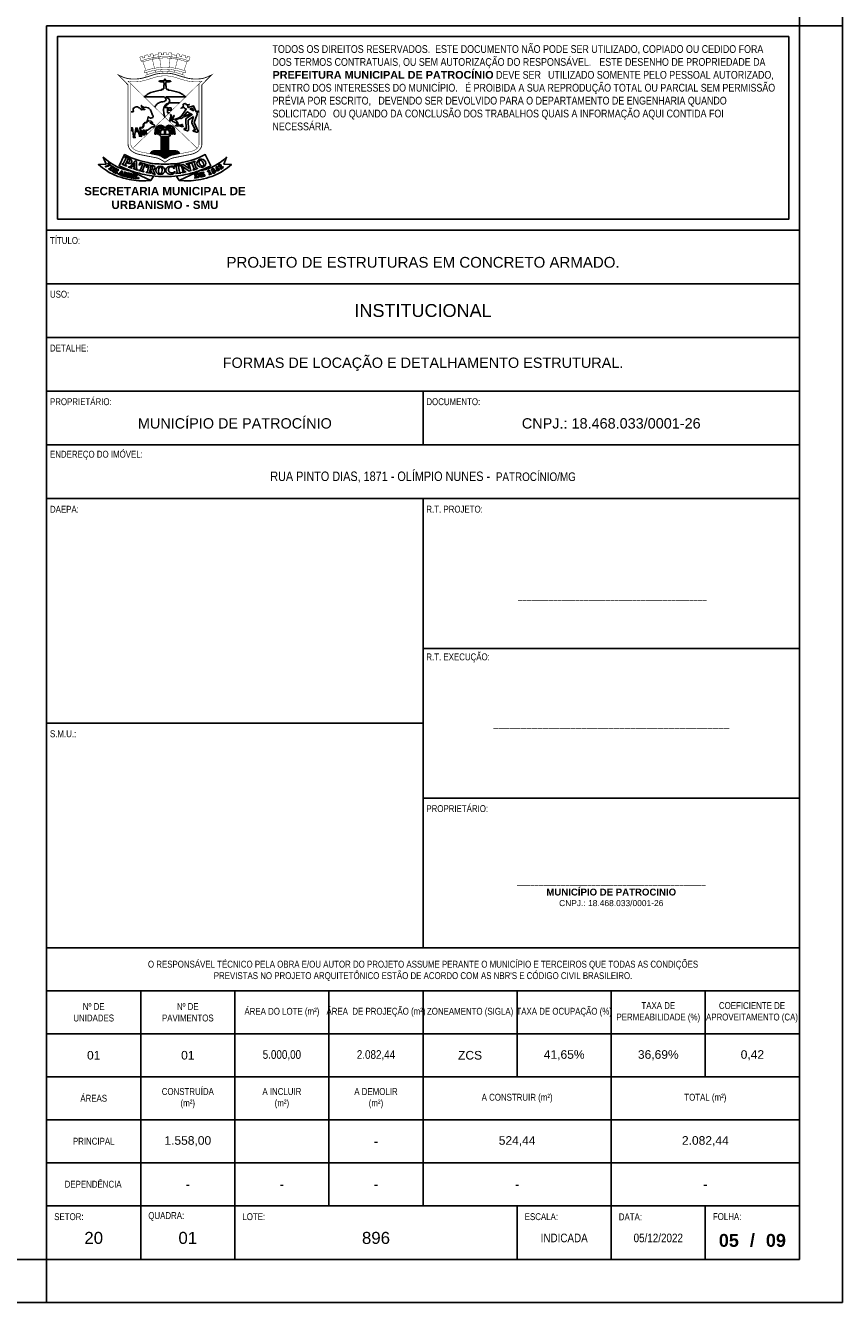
# Model space of a CAD drawing. Header units: millimetres. Extents: x -80 to 444, y 0 to 170.
# Tile 13 of 133: x 65 to 84, y 0 to 30. Entities that reach past the tile are written whole.
import ezdxf

# ---------------------------------------------------------------- set-up
doc = ezdxf.new("R2010")
doc.units = ezdxf.units.MM
doc.styles.add('FORMATO', font='technic_.ttf')
doc.styles.add('R060E100', font='technic_.ttf', dxfattribs={"height": 16})
doc.styles.get("Standard").update_dxf_attribs({"font": 'arial.ttf'})

msp = doc.modelspace()

# ---------------------------------------------------------------- linework, layer by layer
at = {"color": 1}
for p, q in [((83.1, 29.7), (84.1, 29.7)), ((65.6, 0), (65.6, 1))]:
    msp.add_line(p, q, dxfattribs=at)
at = {"color": 6}
for p, q in [((74.35, 21.2), (74.35, 19.95)), ((74.35, 8.25), (74.35, 18.7)), ((74.35, 13.475), (65.6, 13.475)), ((78.725, 1), (78.725, 2.25))]:
    msp.add_line(p, q, dxfattribs=at)
at = {"color": 2}
for points in [[(0, 59.4), (0, 0), (84.1, 0), (84.1, 59.4)], [(65.85, 25.2), (82.85, 25.2), (82.85, 29.45), (65.85, 29.45)]]:
    msp.add_lwpolyline(points, close=True, dxfattribs=at)
at = {"color": 6}
for points in [[(2.5, 58.4), (2.5, 1), (83.1, 1), (83.1, 58.4)], [(65.6, 1), (65.6, 29.7), (83.1, 29.7), (83.1, 1)]]:
    msp.add_lwpolyline(points, close=True, dxfattribs=at)
at = {"color": 1, "const_width": 0.00979}
for points in [[(67.907, 28.6657), (67.8367, 28.8638), (67.7924, 28.8848), (67.7641, 28.9712, -0.0101119), (67.8249, 28.9926), (67.8381, 28.9495), (67.8811, 28.9628), (67.8681, 29.0061, -0.0135349), (67.9514, 29.0285), (67.9633, 28.9833), (68.012, 28.9951), (67.9998, 29.0394, -0.0105173), (68.0657, 29.0516), (68.0766, 29.0173), (68.0931, 28.9647), (68.0579, 28.9226), (68.1071, 28.7142)], [(68.9076, 28.8848, 0.0825429), (68.35, 28.9892, 0.0825429), (67.7924, 28.8848)], [(68.8633, 28.8638, 0.0722397), (68.35, 28.9565, 0.0722397), (67.8367, 28.8638)], [(68.19, 29.0257, 0.0704916), (68.0784, 29.0115)], [(68.2492, 28.734), (68.2309, 28.9484), (68.1898, 28.9785), (68.1902, 29.067, -0.0118928), (68.2658, 29.0715), (68.2654, 29.0233), (68.3123, 29.0238), (68.3123, 29.0725, -0.005908), (68.35, 29.0724, -0.005908), (68.3877, 29.0725), (68.3877, 29.0238), (68.4346, 29.0233), (68.4342, 29.0715, -0.0118928), (68.5098, 29.067), (68.5102, 28.9785), (68.4691, 28.9484), (68.4508, 28.734)], [(68.6216, 29.0115, 0.0704916), (68.51, 29.0257)], [(68.793, 28.6657), (68.8633, 28.8638), (68.9076, 28.8848), (68.9359, 28.9712, 0.0101119), (68.8751, 28.9926), (68.8619, 28.9495), (68.8189, 28.9628), (68.8319, 29.0061, 0.0135349), (68.7486, 29.0285), (68.7367, 28.9833), (68.688, 28.9951), (68.7002, 29.0394, 0.0105173), (68.6343, 29.0516), (68.6234, 29.0173), (68.6069, 28.9647), (68.6421, 28.9226), (68.5929, 28.7142)], [(68.7658, 28.5128, 0.565968), (68.7961, 28.5397, 0.2738554), (68.7781, 28.5602, 0.0818369), (68.35, 28.6468, 0.0818369), (67.9219, 28.5602, 0.2738554), (67.9039, 28.5397, 0.565968), (67.9342, 28.5128)]]:
    msp.add_lwpolyline(points, format="xyb", dxfattribs=at)
at = {"color": 1}
for points, const_width in [([(68.0843, 28.5604, -0.0171122), (67.8431, 28.4873, -0.0594928), (67.6765, 28.4637, -0.0110952), (67.5833, 28.4637, -0.0879771), (67.3832, 28.5038), (67.2698, 28.5546), (67.4927, 28.3273), (67.4927, 26.9445, 0.0798337), (67.5025, 26.8898, 0.1642576), (67.5923, 26.7745, 0.0972303), (67.755, 26.7076), (68.1479, 26.6297, -0.0949465), (68.2532, 26.5885), (68.35, 26.5276), (68.4468, 26.5885, -0.0949465), (68.5521, 26.6297), (68.945, 26.7076, 0.0972303), (69.1077, 26.7745, 0.1642576), (69.1975, 26.8898, 0.0798337), (69.2073, 26.9445), (69.2073, 28.3273), (69.4302, 28.5546), (69.3168, 28.5038, -0.0879771), (69.1167, 28.4637, -0.0110952), (69.0235, 28.4637, -0.0594928), (68.8569, 28.4873, -0.0171122), (68.6157, 28.5604, 0.0972383), (68.35, 28.5964, 0.0972383)], 0.0196), ([(68.1052, 28.4993, -0.0171122), (67.8597, 28.4249, -0.0594928), (67.6779, 28.3991, -0.0110952), (67.5818, 28.3991, -0.1039794), (67.4871, 28.4162), (67.5573, 28.3537), (67.5573, 26.9451, 0.0787036), (67.5635, 26.9111, 0.1642576), (67.6279, 26.8284, 0.0972303), (67.7676, 26.771), (68.1601, 26.6931, -0.0946451), (68.2876, 26.6432), (68.35, 26.6039), (68.4124, 26.6432, -0.0946451), (68.5399, 26.6931), (68.9324, 26.771, 0.0972303), (69.0721, 26.8284, 0.1642576), (69.1365, 26.9111, 0.0787036), (69.1427, 26.9451), (69.1427, 28.3537), (69.2129, 28.4162, -0.1039794), (69.1182, 28.3991, -0.0110952), (69.0221, 28.3991, -0.0594928), (68.8403, 28.4249, -0.0171122), (68.5948, 28.4993, 0.084475), (68.3516, 28.5351, 0.085264)], 0.00979), ([(67.8839, 28.6572, 0.2738554), (67.8658, 28.6366, 0.565968), (67.8961, 28.6098, -0.0759365), (68.35, 28.693, -0.0759365), (68.8039, 28.6098, 0.565968), (68.8342, 28.6366, 0.2738554), (68.8161, 28.6572, 0.0709109), (68.35, 28.7406, 0.0709109)], 0.00979)]:
    msp.add_lwpolyline(points, format="xyb", close=True, dxfattribs=dict(at, const_width=const_width))
at = {"color": 1, "const_width": 0.00979}
for points in [[(67.9418, 28.5676), (67.9235, 28.619)], [(68.1296, 28.6205), (68.1183, 28.6683)], [(68.2571, 28.6402), (68.2531, 28.687)], [(68.4429, 28.6402), (68.4469, 28.687)], [(68.5704, 28.6205), (68.5817, 28.6683)], [(68.7582, 28.5676), (68.7765, 28.619)], [(67.5573, 28.3537), (68.35, 27.575), (67.6003, 26.8513)], [(69.0997, 26.8513), (68.35, 27.575), (69.1427, 28.3537)]]:
    msp.add_lwpolyline(points, dxfattribs=at)
at = {"color": 1}
for points in [[(68.3309, 28.0463), (67.8698, 28.0468), (67.91, 28.0804, -0.0792331), (68.021, 28.1465, -0.0836903), (68.2676, 28.1997), (68.2676, 28.2215), (68.3084, 28.2215), (68.3084, 28.2364), (68.323, 28.2364)], [(68.3285, 28.335), (68.3298, 28.352, 0.1753675), (68.3255, 28.3716, -0.1525632), (68.3208, 28.4008), (68.248, 28.3962), (68.2483, 28.4064), (68.2466, 28.4072), (68.2413, 28.4061, -0.0109776), (68.2303, 28.4041, -0.2264449), (68.2245, 28.4058), (68.23, 28.4071), (68.2141, 28.4092, -0.8279357), (68.2139, 28.4132), (68.2239, 28.4166, -0.1271777), (68.2466, 28.4182), (68.248, 28.4233), (68.3379, 28.4254), (68.3387, 28.4484, -0.3094406), (68.35, 28.4638)], [(68.3715, 28.335), (68.3702, 28.352, -0.1753675), (68.3745, 28.3716, 0.1525632), (68.3792, 28.4008), (68.452, 28.3962), (68.4517, 28.4064), (68.4534, 28.4072), (68.4587, 28.4061, 0.0109776), (68.4697, 28.4041, 0.2264449), (68.4755, 28.4058), (68.47, 28.4071), (68.4859, 28.4092, 0.8279357), (68.4861, 28.4132), (68.4761, 28.4166, 0.1271777), (68.4534, 28.4182), (68.452, 28.4233), (68.3621, 28.4254), (68.3613, 28.4484, 0.3094406), (68.35, 28.4638)], [(68.3715, 28.0463), (68.8302, 28.0468), (68.79, 28.0804, 0.0792331), (68.679, 28.1465, 0.0836903), (68.4324, 28.1997), (68.4324, 28.2215), (68.3916, 28.2215), (68.3916, 28.2364), (68.377, 28.2364)], [(68.1124, 27.8085), (68.1282, 27.8354, -0.1501679), (68.2023, 27.903, -0.0699618), (68.2986, 27.9331, 0.0780417), (68.3587, 27.953, 0.3306951), (68.375, 27.986, 0.2292163), (68.3309, 28.0463)], [(68.35, 27.575), (68.3273, 27.6587, -0.1189674), (68.3235, 27.7915, -0.1256689), (68.3554, 27.8562, -0.1330422), (68.3947, 27.8829, 0.2139135), (68.4566, 27.9411, 0.2204676), (68.4551, 27.9774, 0.2068478), (68.3715, 28.0463)], [(67.5573, 27.6987), (67.584, 27.6994), (67.6141, 27.7029, 0.3498893), (67.6169, 27.7057, 0.1508016), (67.6123, 27.7298, -0.2455834), (67.612, 27.7652, -0.0958284), (67.6349, 27.7944, -0.3272035), (67.7338, 27.8026, 0.0101999), (67.7553, 27.79, -0.0739811), (67.7859, 27.7665, -0.071794), (67.8019, 27.7441), (67.8331, 27.7513), (67.8599, 27.7555, -0.1166307), (67.8842, 27.7537), (67.8599, 27.7628, -0.1539762), (67.8319, 27.7848), (67.8163, 27.8069, -0.1279971), (67.8003, 27.8499), (67.8091, 27.8365, 0.0776904), (67.8198, 27.8248, 0.0761057), (67.8532, 27.8054, 0.1372627), (67.8697, 27.8038, -0.0872321), (67.9287, 27.8037, -0.1312138), (67.9828, 27.7785, -0.1542554), (68.0308, 27.7033, 0.0252133), (68.0422, 27.6679, 0.0510708), (68.0637, 27.625, -0.0259558), (68.0682, 27.6171, 0.0209291), (68.0729, 27.6086, -0.2164991), (68.0756, 27.5865, -0.1211261), (68.0602, 27.5612, -0.3471051), (68.0433, 27.5593, 0.2647657), (68.0395, 27.5594, -0.1335941), (68.0141, 27.5538, -0.1548185), (67.9906, 27.5626, 0.0061902), (67.9615, 27.5848), (67.95, 27.5428), (67.9442, 27.5028, -0.0946831), (67.9321, 27.4675, -0.2588371), (67.9066, 27.4521, 0.3103352), (67.853, 27.4121, 0.068396), (67.8447, 27.3698, -0.2503229), (67.8234, 27.3348), (67.7683, 27.3311), (67.7816, 27.1621), (67.8061, 27.1289), (67.7566, 27.1317), (67.7581, 27.1584), (67.7046, 27.3228), (67.6694, 27.3228), (67.6429, 27.1261), (67.6607, 27.0995), (67.6119, 27.0995), (67.6174, 27.1291), (67.5977, 27.3235), (67.5573, 27.3235)], [(68.4612, 27.4875), (68.4671, 27.5157, -0.0139651), (68.4791, 27.5661, 0.1321923), (68.4791, 27.6323, -0.8419479), (68.4881, 27.6364, -0.2175372), (68.4975, 27.5839, 0.0252836), (68.4847, 27.5212), (68.5008, 27.5362, 0.1023303), (68.5553, 27.6129, -0.9921758), (68.5641, 27.609, -0.1084767), (68.4862, 27.4986, 0.3156258), (68.4836, 27.4868)], [(69.076, 27.6971), (69.0117, 27.8418), (68.8915, 27.7997, -0.6036909), (68.8858, 27.805, 0.3225458), (68.869, 27.8496), (68.9182, 27.8711), (68.8518, 27.8629), (68.8298, 27.893, 0.350927), (68.8225, 27.895), (68.7754, 27.8801, 0.371909), (68.7705, 27.8721, 0.0634966), (68.7808, 27.8369), (68.7242, 27.7827), (68.7857, 27.8081, -0.3927287), (68.7892, 27.8067, 0.2449148), (68.8439, 27.7672, -0.4927638), (68.8459, 27.7637), (68.7292, 27.5934), (68.7105, 27.5883), (68.6933, 27.5637)], [(69.0166, 27.5875), (68.89, 27.503), (68.8969, 27.2751, -0.544415), (68.8755, 27.2603), (68.8252, 27.2716, -0.2092755), (68.7953, 27.2935, -0.5227515), (68.8054, 27.3149, -0.2023617), (68.8312, 27.3089, 0.2295594), (68.8426, 27.3068, 0.3934708), (68.8449, 27.3106), (68.8334, 27.5079, -0.2047689), (68.8484, 27.5495), (68.9826, 27.6351, 0.6252674), (68.9821, 27.6399, -0.0871836), (68.9707, 27.6464)], [(69.1214, 27.2379), (69.0322, 27.452), (69.0952, 27.6247, 0.2962344), (69.0814, 27.685)], [(68.5723, 27.5215, 0.5580831), (68.5167, 27.4845)], [(68.5167, 27.4845), (68.6543, 27.4203), (68.6352, 27.4598, 0.1393815), (68.588, 27.513)], [(68.7141, 27.3799, 0.0548405), (68.7729, 27.3685, -0.8390859), (68.7737, 27.3601, -0.2090551), (68.6939, 27.3717, 0.1994227), (68.6815, 27.3737, -0.1161258), (68.5982, 27.3737, -0.8809874), (68.5993, 27.3837), (68.6379, 27.3824, 0.0569376), (68.6653, 27.3846), (68.6372, 27.3994, -0.2703294), (68.6263, 27.4168)], [(68.6839, 27.3912), (68.699, 27.3896, 0.0977281), (68.7119, 27.3907, 0.0423412), (68.7366, 27.4002, -0.1562378), (68.7526, 27.4025, -0.7348742), (68.7538, 27.3942, -0.0724375), (68.7149, 27.3824, 0.6281294), (68.7141, 27.3799)], [(68.7659, 27.575), (68.7491, 27.5538, -0.201937), (68.7389, 27.5483, 0.3341121), (68.7351, 27.5448, -0.7273895), (68.7226, 27.5432, 0.1045476), (68.7208, 27.5455, 0.3699832), (68.718, 27.5455, -0.6686331), (68.7101, 27.5495, 0.5231921), (68.7049, 27.5537)], [(69.0166, 27.5875), (68.9765, 27.4598, 0.2192635), (68.9781, 27.4471), (69.0526, 27.277, -0.2927298), (69.0514, 27.27, -0.3674289), (69.045, 27.2691, 0.1514547), (69.0193, 27.276, 0.2643945), (69.0049, 27.2671, 0.4364817), (69.0096, 27.253, 0.0114314), (69.0447, 27.2381, 0.1512931), (69.1179, 27.2324, 0.4169046), (69.1214, 27.2379)], [(67.5573, 27.275), (67.5704, 27.2654, 0.059047), (67.5947, 27.2561)], [(67.6686, 27.2434, 0.0487975), (67.7197, 27.2447)], [(68.1564, 27.2906), (68.1547, 27.2784, 0.0128134), (68.1439, 27.1828)], [(68.5436, 27.2906), (68.5453, 27.2784, -0.0128134), (68.5561, 27.1828)], [(68.0136, 26.7222, -0.3730721), (68.0941, 26.7919), (68.6059, 26.7919)], [(68.0382, 26.7173), (68.0593, 26.7605, 1.0483596), (68.0505, 26.7643), (68.0258, 26.7197)], [(68.0696, 26.711), (68.0906, 26.761, 1.0483596), (68.0815, 26.7643), (68.0572, 26.7135)], [(68.1002, 26.705), (68.1236, 26.761, 1.0483596), (68.1146, 26.7643), (68.0875, 26.7075)], [(68.136, 26.6979), (68.1548, 26.7618, 1.0483596), (68.1454, 26.7641), (68.1232, 26.7004)], [(68.1712, 26.6908), (68.1869, 26.7622, 1.0483596), (68.1774, 26.7638), (68.1582, 26.6935)], [(68.2052, 26.6817), (68.2193, 26.7626, 1.0483596), (68.2098, 26.7638), (68.1921, 26.6856)], [(68.2378, 26.6694), (68.2501, 26.7629, 1.0483596), (68.2405, 26.7637), (68.2243, 26.6749)], [(68.2766, 26.6499), (68.2841, 26.7632, 1.0483596), (68.2745, 26.7633), (68.2622, 26.6578)], [(68.308, 26.6304), (68.3168, 26.7632, 1.0483596), (68.3071, 26.7633), (68.2928, 26.6399)], [(68.3322, 26.6151), (68.3398, 26.7631, -0.1636471), (68.3425, 26.7667, -0.1532159), (68.346, 26.7678), (68.354, 26.7678)], [(68.3678, 26.6151), (68.3602, 26.7631, 0.1636471), (68.3575, 26.7667, 0.1532159), (68.354, 26.7678)], [(68.392, 26.6304), (68.3832, 26.7632, -1.0483596), (68.3929, 26.7633), (68.4072, 26.6399)], [(68.4234, 26.6499), (68.4159, 26.7632, -1.0483596), (68.4255, 26.7633), (68.4378, 26.6578)], [(68.4622, 26.6694), (68.4499, 26.7629, -1.0483596), (68.4595, 26.7637), (68.4757, 26.6749)], [(68.4948, 26.6817), (68.4807, 26.7626, -1.0483596), (68.4902, 26.7638), (68.5079, 26.6856)], [(68.5288, 26.6908), (68.5131, 26.7622, -1.0483596), (68.5226, 26.7638), (68.5418, 26.6935)], [(68.564, 26.6979), (68.5452, 26.7618, -1.0483596), (68.5546, 26.7641), (68.5768, 26.7004)], [(68.5998, 26.705), (68.5764, 26.761, -1.0483596), (68.5854, 26.7643), (68.6125, 26.7075)], [(68.6864, 26.7222, 0.3730721), (68.6059, 26.7919)], [(68.6304, 26.711), (68.6094, 26.761, -1.0483596), (68.6185, 26.7643), (68.6428, 26.7135)], [(68.6618, 26.7173), (68.6407, 26.7605, -1.0483596), (68.6495, 26.7643), (68.6742, 26.7197)], [(68.0192, 26.1043), (67.9626, 26.0994, -0.0719824), (67.5188, 26.1242, -0.0372181), (67.2585, 26.1975, -0.0570973), (66.9912, 26.3308, -0.0327185), (66.8048, 26.4702), (66.9803, 26.4788), (66.9166, 26.644), (66.9888, 26.5829, 0.0511682), (67.1855, 26.4482, 0.0859639), (67.5396, 26.3283)], [(68.6808, 26.1043), (68.7374, 26.0994, 0.0719824), (69.1812, 26.1242, 0.0372181), (69.4415, 26.1975, 0.0570973), (69.7088, 26.3308, 0.0327185), (69.8952, 26.4702), (69.7197, 26.4788), (69.7834, 26.644), (69.7112, 26.5829, -0.0511682), (69.5145, 26.4482, -0.0859639), (69.1604, 26.3283)], [(68.485, 26.4352), (68.5316, 26.4344), (68.5488, 26.4338, -0.2702252), (68.56, 26.4194), (68.5627, 26.3793, -0.8026886), (68.5588, 26.3781, 0.0740355), (68.5356, 26.4087, 0.2045789), (68.4729, 26.4179, 0.0810479), (68.4458, 26.3976, 0.1192834), (68.4301, 26.3643, 0.1931852), (68.4499, 26.3034, 0.2314151), (68.4959, 26.2784, 0.0219803), (68.522, 26.2794, 0.1996064), (68.5716, 26.3049, -0.7686045), (68.584, 26.2991)]]:
    msp.add_lwpolyline(points, format="xyb", dxfattribs=at)
for points in [[(68.4559, 27.6791), (68.4073, 27.6791), (68.4073, 27.8008), (68.3406, 27.8008), (68.4564, 27.9061), (68.6882, 27.9072)], [(68.9707, 27.6464), (68.7659, 27.575)], [(68.9497, 27.6531), (68.8682, 27.7011), (68.7848, 27.5956)], [(68.9497, 27.6531), (68.7848, 27.5956)], [(69.1427, 27.7203), (69.076, 27.6971)], [(69.1427, 27.7063), (69.0814, 27.685)], [(68.4612, 27.4875), (68.4836, 27.4868)], [(68.6933, 27.5637), (68.5723, 27.5215)], [(68.7049, 27.5537), (68.588, 27.513)], [(68.6263, 27.4168), (68.6839, 27.3912)], [(67.5947, 27.2561), (67.5888, 27.3138), (67.5573, 27.3138)], [(67.7197, 27.2447), (67.6975, 27.313), (67.678, 27.313), (67.6686, 27.2434)], [(68.115, 27.1823), (68.1244, 27.2761)], [(68.115, 27.1823), (68.1439, 27.1828)], [(68.1735, 27.1823), (68.1965, 27.1823)], [(68.4663, 27.1756), (68.2337, 27.1756), (68.2216, 27.156), (68.2653, 27.1199), (68.4347, 27.1199)], [(68.2287, 27.1823), (68.2449, 27.1823)], [(68.2653, 26.7919), (68.2653, 27.1081), (68.2696, 27.1081), (68.2696, 26.7919)], [(68.2827, 26.7919), (68.2827, 27.1081), (68.3107, 27.1081), (68.3107, 26.7919)], [(68.3306, 26.7919), (68.3306, 27.1081), (68.3694, 27.1081)], [(68.3401, 27.2459), (68.3401, 27.1756)], [(68.3599, 27.2459), (68.3599, 27.1756)], [(68.3694, 27.1081), (68.3694, 26.7919)], [(68.4173, 26.7919), (68.4173, 27.1081), (68.3893, 27.1081), (68.3893, 26.7919)], [(68.4347, 26.7919), (68.4347, 27.1081), (68.4304, 27.1081), (68.4304, 26.7919)], [(68.4347, 27.1199), (68.4784, 27.156), (68.4663, 27.1756)], [(68.4713, 27.1823), (68.4551, 27.1823)], [(68.5265, 27.1823), (68.5035, 27.1823)], [(68.585, 27.1823), (68.5561, 27.1828)], [(68.585, 27.1823), (68.5756, 27.2761)], [(67.4576, 26.3666), (68.0192, 26.1043), (68.0842, 26.2039)], [(69.2424, 26.3666), (68.6808, 26.1043), (68.6158, 26.2039)]]:
    msp.add_lwpolyline(points, dxfattribs=at)
for points in [[(68.4365, 27.7903), (68.4943, 27.7903), (68.4943, 27.7378), (68.4365, 27.7378)], [(68.9318, 27.7653), (68.9868, 27.788), (69.0136, 27.7262)], [(67.6102, 26.3781), (67.7125, 26.3441), (67.7125, 26.3571), (67.6918, 26.3683), (67.6918, 26.5415), (67.6608, 26.5566), (67.5308, 26.4234), (67.5086, 26.4235), (67.5001, 26.4131), (67.5785, 26.3863), (67.579, 26.4004), (67.5603, 26.4111), (67.5858, 26.4408), (67.6435, 26.4232), (67.6435, 26.3854), (67.6157, 26.3881)], [(67.6022, 26.4578), (67.6441, 26.4447), (67.6457, 26.5056)], [(67.7427, 26.3347), (67.8576, 26.3012), (67.8576, 26.3146), (67.8298, 26.327), (67.8768, 26.4619), (67.9144, 26.4487), (67.9164, 26.4101), (67.9318, 26.4113), (67.9415, 26.4688), (67.7753, 26.5184), (67.7482, 26.4631), (67.763, 26.4604), (67.7858, 26.4888), (67.8256, 26.4767), (67.7782, 26.3437), (67.7464, 26.3459)], [(68.5798, 26.4462), (68.6854, 26.4711), (68.6835, 26.4893), (68.5795, 26.457)], [(68.5795, 26.438), (68.6856, 26.4556), (68.6885, 26.4437), (68.6631, 26.435), (68.687, 26.288), (68.7137, 26.287), (68.7168, 26.276), (68.6076, 26.2614), (68.6078, 26.2709), (68.635, 26.2814), (68.61, 26.4266), (68.5818, 26.4285)], [(68.7505, 26.2811), (68.7496, 26.2915), (68.7704, 26.3018), (68.7315, 26.4451), (68.7005, 26.4447), (68.6975, 26.4573), (68.7758, 26.4762), (68.9143, 26.3777), (68.8846, 26.4838), (68.8461, 26.4803), (68.8448, 26.4909), (68.9288, 26.5132), (68.934, 26.5037), (68.9103, 26.4907), (68.9557, 26.3313), (68.9139, 26.3194), (68.7618, 26.4287), (68.7975, 26.3115), (68.8302, 26.3103), (68.8347, 26.3014)], [(68.9448, 26.5133), (69.044, 26.5509), (69.0491, 26.5398), (69.0259, 26.5262), (69.0784, 26.3868), (69.1048, 26.3911), (69.1099, 26.3809), (69.0058, 26.3452), (69.0041, 26.3545), (69.0287, 26.3701), (68.9755, 26.5075), (68.9475, 26.5039)], [(67.3582, 26.2236), (67.3593, 26.3151), (67.3413, 26.3234), (67.2729, 26.2576), (67.2596, 26.2582), (67.2553, 26.2539), (67.2986, 26.2349), (67.2985, 26.2418), (67.2898, 26.2499), (67.3013, 26.2642), (67.3308, 26.2529), (67.3308, 26.2353), (67.3179, 26.2366), (67.3122, 26.231), (67.365, 26.2109), (67.3648, 26.2184)], [(67.3105, 26.2731), (67.3308, 26.2649), (67.334, 26.2975)], [(67.5815, 26.1603), (67.6367, 26.1503), (67.636, 26.1567), (67.6221, 26.1635), (67.6371, 26.2386), (67.6522, 26.2396), (67.6511, 26.2467), (67.5994, 26.2541), (67.5949, 26.2485), (67.6095, 26.2429), (67.5949, 26.1683), (67.5855, 26.1672)], [(69.5604, 26.3481), (69.5527, 26.3935), (69.5766, 26.3586)]]:
    msp.add_lwpolyline(points, close=True, dxfattribs=at)
for points in [[(67.7857, 27.2619), (67.7825, 27.3221), (67.8089, 27.3233, 0.0803253), (67.8337, 27.3285, 0.158746), (67.8421, 27.3353, 0.0286502), (67.8508, 27.3504, 0.1043628), (67.856, 27.3706, -0.0317452), (67.8581, 27.39, -0.0349798), (67.8619, 27.4056, -0.0801612), (67.8693, 27.42, -0.0260052), (67.8778, 27.4304, -0.2284675), (67.9076, 27.4425, 0.3261756), (67.9436, 27.4654, -0.3232693), (67.9757, 27.4862), (68.0198, 27.4847, -0.2200569), (68.0401, 27.4746, -0.0544939), (68.0639, 27.4368), (68.045, 27.438, -0.0423738), (68.0049, 27.4437), (68.0222, 27.4332, 0.0501225), (68.1063, 27.3928), (68.1, 27.3481), (68.0698, 27.3466, 0.1464232), (68.0272, 27.3316, 0.0097094), (67.967, 27.286, -0.2372095), (67.9118, 27.2747), (67.912, 27.2128), (67.9324, 27.1853), (67.888, 27.1853), (67.8632, 27.275), (67.8474, 27.275), (67.8507, 27.1911), (67.8735, 27.1574), (67.828, 27.1608), (67.8231, 27.1848), (67.804, 27.2688)], [(67.0354, 26.5044), (67.0824, 26.4655, -0.5432104), (67.0818, 26.4595, -0.0649255), (66.9745, 26.4227, -0.3056592), (66.9634, 26.4273, -0.5414129), (66.9649, 26.4307, 0.1215777), (67.0467, 26.4666), (67.022, 26.4877, -0.4149444), (67.0214, 26.4957, -0.0566407), (67.0308, 26.5044, -0.3284654)], [(67.0609, 26.3692), (67.1084, 26.4296, 0.5286705), (67.1078, 26.4318, -0.2626963), (67.0984, 26.4415, -0.5623733), (67.1026, 26.4458), (67.1611, 26.4086, -0.3141666), (67.178, 26.3681, -0.5019414), (67.097, 26.3313), (67.0466, 26.3638, -0.2587717), (67.0426, 26.3712, -0.6476577), (67.0513, 26.375, 0.1544021)], [(68.5247, 26.4879, 0.0460718), (68.75, 26.5175, 0.0202553), (69.0197, 26.59), (69.1314, 26.6319), (69.2881, 26.7038), (69.4162, 26.4454), (69.2595, 26.3735), (69.156, 26.3316, -0.0234713), (68.8781, 26.2519, -0.0187625), (68.6527, 26.2069, -0.0281937), (68.35, 26.1971, -0.0281937), (68.0473, 26.2069, -0.0187625), (67.8219, 26.2519, -0.0234713), (67.544, 26.3316), (67.4405, 26.3735), (67.2838, 26.4454), (67.4119, 26.7038), (67.5686, 26.6319), (67.6803, 26.59, 0.0202553), (67.95, 26.5175, 0.0460718), (68.1753, 26.4879, 0.0090336), (68.35, 26.4845, 0.0090336)], [(67.348, 26.4804), (67.4527, 26.438), (67.4527, 26.4474), (67.4291, 26.4651), (67.4948, 26.5998), (67.5165, 26.5894, -0.4308266), (67.5268, 26.5461), (67.516, 26.5325, -0.3301327), (67.4728, 26.5278, 0.8964777), (67.4644, 26.5179, 0.3766207), (67.564, 26.5087, 0.5920911), (67.553, 26.5952), (67.4346, 26.6496, 1.1798119), (67.4296, 26.6311, -0.4071479), (67.4408, 26.6176, -0.0944106), (67.4384, 26.6088), (67.4273, 26.5853), (67.3788, 26.489), (67.3564, 26.4905)], [(67.9136, 26.291), (68.0167, 26.2717), (68.0173, 26.2829), (67.9945, 26.2907), (68.0054, 26.3458), (68.0152, 26.3461), (68.0516, 26.2731, 0.1746303), (68.0605, 26.2646, -0.0210108), (68.0826, 26.2537, 0.1108634), (68.1221, 26.2423), (68.1244, 26.2504), (68.1166, 26.2565, -0.0966629), (68.1054, 26.2696, -0.0552111), (68.0747, 26.3414, -0.3481475), (68.078, 26.3497, -0.0545272), (68.1007, 26.3597, 0.3017731), (68.1177, 26.3809, 0.147969), (68.1186, 26.4151, 0.1389218), (68.1027, 26.4352, 0.0689416), (68.0574, 26.4514), (67.9543, 26.4659), (67.9503, 26.4562), (67.9739, 26.4486), (67.9433, 26.2998), (67.9151, 26.2988)], [(68.0242, 26.4398), (68.0073, 26.3594), (68.0293, 26.3586, 0.3700116), (68.06, 26.3833, 0.1151386), (68.0596, 26.4129, 0.2858372)], [(69.7083, 26.4106), (69.6541, 26.3675), (69.644, 26.3767), (69.644, 26.4221, 0.1616122), (69.6378, 26.4409, 0.1135764), (69.6302, 26.4474, 0.3093344), (69.6163, 26.4457, 0.4515744), (69.6163, 26.4322, -0.0316531), (69.623, 26.4254, -0.8705545), (69.6165, 26.4178, -0.0356646), (69.6007, 26.4297, -0.5303758), (69.6056, 26.4707, -0.1299998), (69.6327, 26.4767, -0.3788328), (69.6598, 26.4507, -0.0344989), (69.6602, 26.4251, 0.0064616), (69.6591, 26.4004, 0.6290929), (69.6619, 26.3989), (69.6944, 26.4248)], [(67.0853, 26.3546), (67.1312, 26.4169), (67.1429, 26.4061, -0.2866513), (67.1494, 26.3824, -0.0955745), (67.134, 26.3528, -0.3169183), (67.1024, 26.3436, -0.1218578)], [(67.2229, 26.2657), (67.2421, 26.2891, 0.9223567), (67.2358, 26.2951, 0.0195208), (67.2202, 26.2801, -0.3870576), (67.2163, 26.2799), (67.1867, 26.2973, -0.4861728), (67.1858, 26.3037), (67.1977, 26.3252, -0.4259892), (67.2017, 26.3262, 0.040372), (67.2162, 26.319, -0.4437247), (67.2186, 26.3125, -0.0162145), (67.217, 26.3028), (67.2207, 26.3006), (67.2399, 26.333, 0.9985904), (67.2363, 26.3371), (67.2266, 26.3279), (67.2062, 26.3371), (67.2192, 26.3638), (67.2529, 26.3474, -0.314626), (67.2544, 26.3447), (67.2503, 26.3318, 0.992119), (67.2582, 26.3292), (67.2691, 26.3513), (67.1947, 26.3886, 0.5136072), (67.1881, 26.3851), (67.193, 26.3801, -0.3045319), (67.1943, 26.373), (67.1608, 26.3144, -0.2105703), (67.1558, 26.3107, -0.1334378), (67.1451, 26.3112, 0.6255749), (67.1402, 26.3061), (67.2132, 26.2667, 0.1942123)], [(67.3692, 26.2093), (67.4432, 26.1876, 0.5950341), (67.4737, 26.2182, 0.222158), (67.4549, 26.2393), (67.4628, 26.2404, 0.7977212), (67.4668, 26.2826), (67.4021, 26.3018, 0.7072236), (67.3991, 26.2977), (67.4029, 26.2941, -0.1962732), (67.4059, 26.2876), (67.3844, 26.223, -0.0556629), (67.3813, 26.2162), (67.3718, 26.2159)], [(67.4191, 26.2363), (67.4109, 26.2119, 0.3856886), (67.4124, 26.2086, 0.0962273), (67.4347, 26.2034, 0.519308), (67.447, 26.2195, 0.1375758), (67.4356, 26.2369, 0.4563195)], [(67.4338, 26.283), (67.4249, 26.2522), (67.4329, 26.2505, 0.8577137), (67.4449, 26.2815, 0.1963354)], [(67.4867, 26.188), (67.4739, 26.1864), (67.4701, 26.1815), (67.5229, 26.1693), (67.5214, 26.1761), (67.5112, 26.1817), (67.5187, 26.2093), (67.5295, 26.2067), (67.5376, 26.1793, 0.2169937), (67.5569, 26.1608, 0.0009399), (67.5722, 26.1554, 0.2723686), (67.5766, 26.1563, 0.5049076), (67.5761, 26.1609, -0.2220291), (67.5655, 26.1766, 0.0932971), (67.5539, 26.2092, -0.4179832), (67.5546, 26.2115), (67.5654, 26.2138, 0.6929144), (67.5723, 26.2577), (67.4985, 26.277, 0.8808916), (67.4951, 26.2687, -0.0492997), (67.5019, 26.264, -0.4119083), (67.5023, 26.2591)], [(67.5203, 26.2197), (67.5302, 26.2608), (67.5377, 26.2573, -0.3062738), (67.5489, 26.2391, -0.1976902), (67.5402, 26.2204, -0.2317516), (67.5301, 26.2173, -0.0335457)], [(67.6574, 26.2386), (67.6612, 26.2445), (67.7098, 26.2399), (67.7145, 26.2318), (67.6985, 26.23), (67.6886, 26.1557), (67.7258, 26.1531), (67.7346, 26.1685, -0.896771), (67.7422, 26.1652), (67.7351, 26.1416, -0.2500265), (67.7314, 26.138), (67.6452, 26.1466, -0.7334021), (67.6436, 26.1545), (67.6552, 26.1563, 0.334965), (67.6597, 26.1609, 0.0025457), (67.6684, 26.2333)], [(69.041, 26.2499), (69.0563, 26.1735, -0.3955286), (69.0536, 26.1692, 0.0122301), (69.0428, 26.1662, 0.8807358), (69.0439, 26.1598), (69.1197, 26.1707, 0.2937965), (69.1539, 26.203, 0.1994805), (69.1524, 26.2446, 0.3073147), (69.1135, 26.2717), (69.0316, 26.2624, 0.4421056), (69.0244, 26.2524, 0.4784128), (69.0258, 26.2515), (69.0368, 26.252, -0.2636348)], [(69.071, 26.2566), (69.0863, 26.177), (69.1026, 26.1803, 0.3447034), (69.122, 26.2108, 0.2174796), (69.1127, 26.2429, 0.2724135), (69.08, 26.2584, 0.0505764)], [(69.1844, 26.1791), (69.2753, 26.2012), (69.2747, 26.2295, 0.7656565), (69.2655, 26.2318), (69.2649, 26.2124), (69.2221, 26.2021), (69.2125, 26.2344), (69.2327, 26.2404), (69.2419, 26.2287), (69.2487, 26.2306), (69.239, 26.2669), (69.2327, 26.2653), (69.2327, 26.2498), (69.2098, 26.2433), (69.2006, 26.2757), (69.2417, 26.2859), (69.2495, 26.2721, 0.9926017), (69.2565, 26.276, -0.0815327), (69.2482, 26.2994), (69.1585, 26.2794, 0.8302167), (69.1588, 26.2696), (69.1712, 26.2708), (69.1909, 26.1947), (69.1829, 26.1873, 0.5458928)], [(69.38, 26.2339), (69.4303, 26.2535, 1.091405), (69.4266, 26.2609, -0.1182519), (69.4145, 26.257, -0.3706715), (69.4104, 26.26), (69.3743, 26.3405, 0.5206973), (69.3677, 26.3418), (69.3429, 26.3177, 0.6030092), (69.3455, 26.3086), (69.3604, 26.3151), (69.3871, 26.2537, -0.2473091), (69.3866, 26.2471, -0.2059485), (69.379, 26.2418, 0.9316202)], [(69.4574, 26.3185), (69.4535, 26.3108, 0.3802231), (69.4609, 26.2821, 0.2123795), (69.4979, 26.2757, 0.3361292), (69.525, 26.3095, 0.3651136), (69.4908, 26.3397), (69.4933, 26.3439, 0.5560021), (69.4741, 26.3804, 0.1188674), (69.4553, 26.3791, 0.3823075), (69.4303, 26.3448, 0.3667708)], [(69.4778, 26.3408), (69.4527, 26.35, -0.421403), (69.4494, 26.3586), (69.4512, 26.3617, -0.4929162), (69.4666, 26.3661, -0.3373206)], [(69.4706, 26.3176), (69.498, 26.3105, -0.3393514), (69.5058, 26.3005, -0.3553599), (69.4959, 26.2881, -0.2880388), (69.4776, 26.2947, -0.0741809), (69.4714, 26.3057, -0.1520368)], [(69.5386, 26.4148), (69.5475, 26.3335, 0.5062329), (69.5616, 26.328), (69.5841, 26.3422), (69.5945, 26.329), (69.6143, 26.3445), (69.6043, 26.3573), (69.6145, 26.365), (69.6066, 26.3756), (69.6002, 26.3703, -0.4216062), (69.5951, 26.3713), (69.559, 26.4269, 0.3470052), (69.5518, 26.4296, 0.1245378), (69.5416, 26.4235, 0.2252861)]]:
    msp.add_lwpolyline(points, format="xyb", close=True, dxfattribs=at)
at = {"color": 6}
for points in [[(65.6, 24.95), (83.1, 24.95)], [(65.6, 23.7), (83.1, 23.7)], [(65.6, 22.45), (83.1, 22.45)], [(65.6, 21.2), (83.1, 21.2)], [(65.6, 19.95), (83.1, 19.95)], [(65.6, 18.7), (83.1, 18.7)], [(74.35, 15.2167), (83.1, 15.2167)], [(74.35, 11.7333), (83.1, 11.7333)], [(65.6, 8.25), (83.1, 8.25)], [(65.6, 7.25), (83.1, 7.25)], [(65.6, 2.25), (83.1, 2.25)], [(67.7875, 2.25), (67.7875, 1)], [(69.975, 2.25), (69.975, 1)], [(76.5375, 2.25), (76.5375, 1)], [(80.9125, 2.25), (80.9125, 1)]]:
    msp.add_lwpolyline(points, dxfattribs=at)
at = {"color": 2}
for points in [[(67.7875, 7.25), (67.7875, 2.25)], [(69.975, 7.25), (69.975, 2.25)], [(72.1625, 7.25), (72.1625, 6.7144), (72.1625, 5.4771), (72.1625, 4.446), (72.1625, 2.25)], [(74.35, 7.25), (74.35, 2.25)], [(76.5375, 7.25), (76.5375, 5.25)], [(78.725, 7.25), (78.725, 2.25)], [(80.9125, 7.25), (80.9125, 5.25)], [(65.6, 6.25), (83.1, 6.25)], [(65.6, 5.25), (83.1, 5.25)], [(65.6, 4.25), (83.1, 4.25)], [(65.6, 3.25), (83.1, 3.25)]]:
    msp.add_lwpolyline(points, dxfattribs=at)
at = {"color": 1}
for centre, radius, start, end in [((69.019, 28.2476), 0.696, 172.79315, 180.92214), ((67.681, 28.2476), 0.696, 359.07786, 7.20685), ((68.2462, 27.2638), 0.1224, 32.00351, 174.2381), ((68.2488, 27.2774), 0.0934, 28.81725, 171.87483), ((68.2739, 27.2494), 0.0924, 52.15946, 169.61878), ((68.4538, 27.2638), 0.1224, 5.7619, 147.99649), ((68.4512, 27.2774), 0.0934, 8.12517, 151.18275), ((68.4261, 27.2494), 0.0924, 10.38122, 127.84054), ((68.5978, 27.1768), 0.4243, 167.86057, 179.25731), ((68.4311, 27.2035), 0.2356, 161.18844, 185.14018), ((68.2753, 27.2547), 0.0716, 23.53099, 159.84532), ((68.3716, 27.2042), 0.1446, 155.35207, 188.68733), ((68.2989, 27.2296), 0.0683, 51.95209, 149.23557), ((68.3838, 27.2001), 0.14, 158.55449, 187.30283), ((68.2995, 27.2344), 0.049, 53.57617, 159.77198), ((68.2922, 27.2425), 0.048, 4.08865, 40.71878), ((68.4247, 27.2547), 0.0716, 20.15468, 156.46901), ((68.4011, 27.2296), 0.0683, 30.76443, 128.04791), ((68.4078, 27.2425), 0.048, 139.28122, 175.91135), ((68.4005, 27.2344), 0.049, 20.22802, 126.42383), ((68.3162, 27.2001), 0.14, 352.69717, 21.44551), ((68.3284, 27.2042), 0.1446, 351.31267, 24.64793), ((68.2689, 27.2035), 0.2356, 354.85982, 18.81156), ((68.1022, 27.1768), 0.4243, 0.74269, 12.13943)]:
    msp.add_arc(centre, radius, start, end, dxfattribs=at)
at = {"color": 1, "extrusion": (0, 0, -1)}
for centre, major_axis, ratio, start_param, end_param in [((69.1972, 26.5046), (-0.102, 0.0037), 0.940108, -1.5707963, 4.712389), ((68.2434, 26.3367), (-0.1021, 0), 0.9396743, -1.5707963, 4.712389), ((68.4815, 26.3393), (-0.1123, 0.0041), 0.8537433, 3.5317388, 7.8539816)]:
    msp.add_ellipse(centre, major_axis=major_axis, ratio=ratio, start_param=start_param, end_param=end_param, dxfattribs=at)
at = {"color": 1}
for centre, major_axis in [((69.1972, 26.5046), (0.0387, -0.0694)), ((68.2434, 26.3367), (-0.0049, -0.0793))]:
    msp.add_ellipse(centre, major_axis=major_axis, ratio=0.5239768, dxfattribs=at)

# ---------------------------------------------------------------- texts
at = {"color": 2}
for s, insert, char_height, width, attachment_point, style in [('TODOS OS DIREITOS RESERVADOS.  ESTE DOCUMENTO NÃO PODE SER UTILIZADO, COPIADO OU CEDIDO FORA DOS TERMOS CONTRATUAIS, OU SEM AUTORIZAÇÃO DO RESPONSÁVEL. {\\H2.27731x; }ESTE DESENHO DE PROPRIEDADE DA {\\fArial|b1|i0|c0|p34;PREFEITURA MUNICIPAL DE PATROCÍNIO} DEVE SER {\\H1.88966x; }UTILIZADO SOMENTE PELO PESSOAL AUTORIZADO, DENTRO DOS INTERESSES DO MUNICÍPIO. {\\H2.01777x; }É PROIBIDA A SUA REPRODUÇÃO TOTAL OU PARCIAL SEM PERMISSÃO PRÉVIA POR ESCRITO, {\\H1.9673x; }DEVENDO SER DEVOLVIDO PARA O DEPARTAMENTO DE ENGENHARIA QUANDO SOLICITADO {\\H1.74947x; }OU QUANDO DA CONCLUSÃO DOS TRABALHOS QUAIS A INFORMAÇÃO AQUI CONTIDA FOI {\\H1.81799x; }NECESSÁRIA.{\\H2.00465x; }', (70.85, 29.25), 0.18, 11.75, 1, 'FORMATO'), ('{\\fArial|b1|i0|c0|p34;\\H1.2x;SECRETARIA MUNICIPAL DE URBANISMO - SMU}', (68.35, 25.6945), 0.16, 3.846925, 5, 'R060E100'), (' TÍTULO:', (65.6262, 24.6234), 0.16, 17.7475, 7, 'FORMATO'), (' USO:', (65.6262, 23.3734), 0.16, 17.7475, 7, 'FORMATO'), (' DETALHE:', (65.6262, 22.1234), 0.16, 17.7475, 7, 'FORMATO'), (' PROPRIETÁRIO:', (65.6262, 20.8734), 0.16, 8.8475, 7, 'FORMATO'), (' DOCUMENTO:', (74.3762, 20.8734), 0.16, 8.8475, 7, 'FORMATO'), (' ENDEREÇO DO IMÓVEL:', (65.6262, 19.6048), 0.16, 17.7475, 7, 'FORMATO'), (' DAEPA:', (65.6262, 18.3734), 0.16, 6.6225, 7, 'FORMATO'), (' R.T. PROJETO:', (74.3762, 18.3734), 0.16, 11.0725, 7, 'FORMATO'), ('___________________________________________', (78.7512, 16.4333), 0.16, 8.75, 5, 'FORMATO'), (' R.T. EXECUÇÃO:', (74.3762, 14.8901), 0.16, 11.0725, 7, 'FORMATO'), ('___________________________________________', (78.725, 13.475), 0.2, 8.75, 5, 'FORMATO'), (' S.M.U.:', (65.6262, 13.1484), 0.16, 6.6225, 7, 'FORMATO'), (' PROPRIETÁRIO:', (74.3762, 11.4067), 0.16, 11.0725, 7, 'FORMATO'), ('___________________________________________\\P{\\fArial|b1|i0|c0|p34;MUNICÍPIO DE PATROCINIO\\P\\fArial|b0|i0|c0|p34;\\H0.875x;CNPJ.: 18.468.033/0001-26}', (78.725, 9.5562), 0.16, 8.75, 5, 'FORMATO'), ("O RESPONSÁVEL TÉCNICO PELA OBRA E/OU AUTOR DO PROJETO ASSUME PERANTE O MUNICÍPIO E TERCEIROS QUE TODAS AS CONDIÇÕES \\PPREVISTAS NO PROJETO ARQUITETÔNICO ESTÃO DE ACORDO COM AS NBR'S E CÓDIGO CIVIL BRASILEIRO.", (74.35, 7.7146), 0.16, 17.5, 5, 'FORMATO'), ('Nº DE\\PUNIDADES', (66.6937, 6.75), 0.16, 2.1875, 5, 'FORMATO'), ('Nº DE \\PPAVIMENTOS', (68.8812, 6.75), 0.16, 2.1875, 5, 'FORMATO'), ('ÁREA DO LOTE (m²)', (71.0687, 6.75), 0.16, 1.718147, 5, 'FORMATO'), ('ÁREA  DE PROJEÇÃO (m²)', (73.2562, 6.75), 0.16, 2.1875, 5, 'FORMATO'), ('ZONEAMENTO (SIGLA)', (75.4437, 6.75), 0.16, 2.1875, 5, 'FORMATO'), ('TAXA DE OCUPAÇÃO (%)', (77.6312, 6.75), 0.16, 2.1875, 5, 'FORMATO'), ('TAXA DE PERMEABILIDADE (%)', (79.8187, 6.75), 0.16, 2.1875, 5, 'FORMATO'), ('COEFICIENTE DE APROVEITAMENTO (CA)', (81.9974, 6.75), 0.16, 2.169772, 5, 'FORMATO'), ('{\\fArial|b0|i0|c0|p34;01}', (66.6937, 5.75), 0.2, 2.1875, 5, 'FORMATO'), ('{\\fArial|b0|i0|c0|p34;01}', (68.8812, 5.75), 0.2, 2.1875, 5, 'FORMATO'), ('5.000,00', (71.0687, 5.75), 0.2, 2.1875, 5, 'FORMATO'), ('2.082,44', (73.2562, 5.75), 0.2, 2.1875, 5, 'FORMATO'), ('{\\fArial|b0|i0|c0|p34;ZCS}', (75.4437, 5.75), 0.2, 2.1875, 5, 'FORMATO'), ('{\\fArial|b0|i0|c0|p34;41,65%}', (77.6312, 5.75), 0.2, 2.1875, 5, 'FORMATO'), ('{\\fArial|b0|i0|c0|p34;36,69%}', (79.8187, 5.75), 0.2, 2.1875, 5, 'FORMATO'), ('{\\fArial|b0|i0|c0|p34;0,42}', (82.0062, 5.75), 0.2, 2.1875, 5, 'FORMATO'), ('ÁREAS', (66.6937, 4.75), 0.16, 2.1875, 5, 'FORMATO'), ('CONSTRUÍDA \\P(m²)', (68.8812, 4.75), 0.16, 2.1875, 5, 'FORMATO'), ('A INCLUIR \\P(m²)', (71.0687, 4.75), 0.16, 2.1875, 5, 'FORMATO'), ('A DEMOLIR \\P(m²)', (73.2562, 4.75), 0.16, 2.1875, 5, 'FORMATO'), ('A CONSTRUIR (m²)', (76.5375, 4.75), 0.16, 4.375, 5, 'FORMATO'), ('TOTAL (m²)', (80.9125, 4.75), 0.16, 4.375, 5, 'FORMATO'), ('PRINCIPAL', (66.6937, 3.75), 0.16, 2.1875, 5, 'FORMATO'), ('{\\fArial|b0|i0|c0|p34;1.558,00}', (68.8812, 3.75), 0.2, 2.1875, 5, 'FORMATO'), ('{\\fArial|b1|i0|c0|p34;-}', (73.2562, 3.75), 0.2, 2.1875, 5, 'FORMATO'), ('{\\fArial|b0|i0|c0|p34;524,44}', (76.5375, 3.75), 0.2, 2.1875, 5, 'FORMATO'), ('{\\fArial|b0|i0|c0|p34;2.082,44}', (80.9125, 3.75), 0.2, 2.1875, 5, 'FORMATO'), ('DEPENDÊNCIA', (66.6806, 2.75), 0.16, 2.16125, 5, 'FORMATO'), ('{\\fArial|b1|i0|c0|p34;-}', (68.8812, 2.75), 0.2, 2.1875, 5, 'FORMATO'), ('{\\fArial|b1|i0|c0|p34;-}', (71.0687, 2.75), 0.2, 2.1875, 5, 'FORMATO'), ('{\\fArial|b1|i0|c0|p34;-}', (73.2562, 2.75), 0.2, 2.1875, 5, 'FORMATO'), ('{\\fArial|b1|i0|c0|p34;-}', (76.5375, 2.75), 0.2, 4.375, 5, 'FORMATO'), ('{\\fArial|b1|i0|c0|p34;-}', (80.9125, 2.75), 0.2, 4.375, 5, 'FORMATO'), (' SETOR:', (65.725, 1.9948), 0.16, 2.1725, 4, 'FORMATO'), (' QUADRA:', (67.9125, 2), 0.16, 2.1725, 4, 'FORMATO'), (' LOTE:', (70.1, 1.9948), 0.16, 6.5625, 4, 'FORMATO'), (' ESCALA:', (76.6625, 1.9948), 0.16, 2.1725, 4, 'FORMATO'), (' DATA:', (78.85, 1.9919), 0.16, 2.1725, 4, 'FORMATO'), (' FOLHA:', (81.0375, 1.9971), 0.16, 2.1875, 4, 'FORMATO')]:
    msp.add_mtext(s, dxfattribs=dict(at, insert=insert, char_height=char_height, width=width, attachment_point=attachment_point, style=style))
at = {"color": 3, "attachment_point": 5, "style": 'FORMATO'}
for s, insert, char_height, width in [('{\\fArial|b0|i0|c0|p34;PROJETO DE ESTRUTURAS EM CONCRETO ARMADO.}', (74.35, 24.1967), 0.25, 17.5), ('{\\fArial|b0|i0|c0|p34;\\H1.0714x;INSTITUCIONAL}', (74.35, 23.075), 0.28, 17.5), ('{\\fArial|b0|i0|c0|p34;FORMAS DE LOCAÇÃO E DETALHAMENTO ESTRUTURAL.}', (74.35, 21.825), 0.24, 17.5), ('{\\fArial|b0|i0|c0|p34;MUNICÍPIO DE PATROCÍNIO}', (69.975, 20.45), 0.24, 8.75), ('{\\fArial|b0|i0|c0|p34;CNPJ.: 18.468.033/0001-26}', (78.725, 20.45), 0.24, 8.75), ('{\\H1.1x;RUA PINTO DIAS, 1871 - OLÍMPIO NUNES - \\H0.90909x; PATROCÍNIO/MG}', (74.35, 19.2), 0.2, 17.5), ('{\\fArial|b0|i0|c0|p34;20}', (66.6937, 1.5), 0.28, 2.1875), ('{\\fArial|b0|i0|c0|p34;01}', (68.8812, 1.5), 0.28, 2.1875), ('{\\fArial|b0|i0|c0|p34;896}', (73.2562, 1.5), 0.28, 6.5625), ('INDICADA', (77.6312, 1.5), 0.2, 2.1875), ('05/12/2022', (79.8187, 1.5), 0.2, 2.1875)]:
    msp.add_mtext(s, dxfattribs=dict(at, insert=insert, char_height=char_height, width=width))
at = {"color": 3, "char_height": 0.3, "attachment_point": 5}
for s, insert, width in [('{\\fArial|b1|i0|c0|p34;05}', (81.4594, 1.442), 1.09375), ('{\\fArial|b1|i0|c0|p34;/}', (82.0062, 1.442), 2.1875), ('{\\fArial|b1|i0|c0|p34;09}', (82.5531, 1.442), 1.09375)]:
    msp.add_mtext(s, dxfattribs=dict(at, insert=insert, width=width))

doc.saveas('drawing.dxf')
